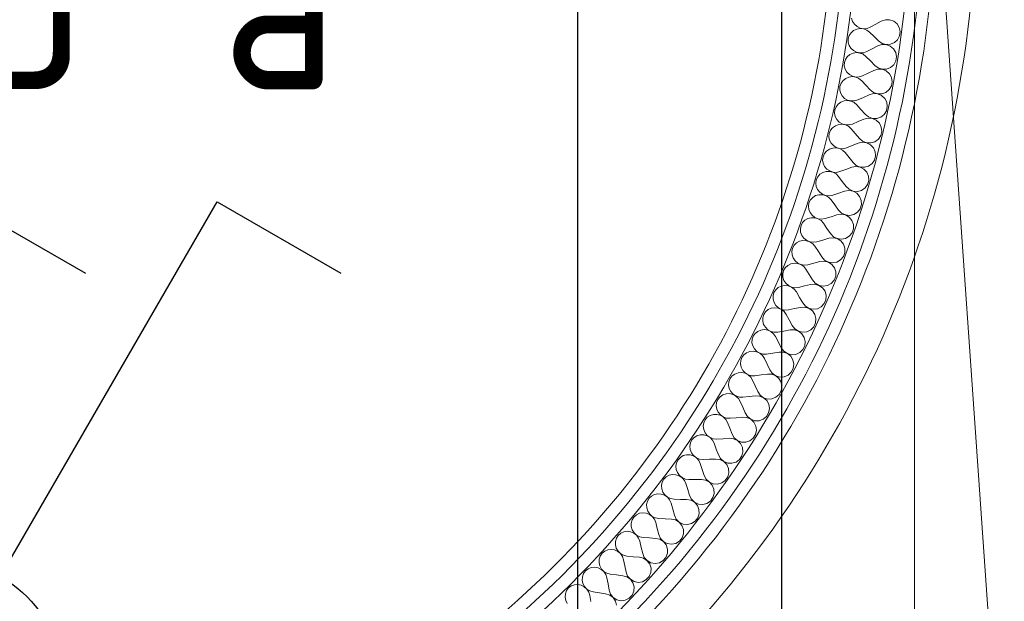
# Model space of a CAD drawing. Header units: millimetres. Extents: x -39149 to 267781, y -2340 to 58540.
# Tile 224 of 244: x 42336 to 43299, y 38312 to 38882. Entities that reach past the tile are written whole.
import ezdxf
from ezdxf.enums import TextEntityAlignment as Align

# ---------------------------------------------------------------- set-up
doc = ezdxf.new("R2010")
doc.units = ezdxf.units.MM
doc.header["$LTSCALE"] = 100
doc.header["$MEASUREMENT"] = 0
doc.linetypes.add('B0605', pattern=[141, 70, -35, 1, -35])
doc.linetypes.add('B0701', pattern=[46.823999, 31.199999, -15.624])
for name, color, linetype in [('22 C Binnenwanden', 7, 'Continuous'), ('22 C Binnenwanden Doorsnede-arcering', 7, 'Continuous'), ('22 C Binnenwanden Laagscheidingslijnen', 7, 'Continuous'), ('A Stramien', 7, 'Continuous'), ('EL6131--_KG', 3, 'Continuous'), ('EL6311--_LICHT_BINNEN', 3, 'Continuous'), ('T Maatvoering 1_ 50', 7, 'Continuous')]:
    doc.layers.add(name, color=color, linetype=linetype)
doc.styles.add('BURO-018', font='isocp.shx', dxfattribs={"height": 180})
doc.styles.add('GENERATED_STYLE_3', font='swiss.ttf', dxfattribs={"width": 0.96})

# ---------------------------------------------------------------- blocks, each defined once
blk = doc.blocks.new('*X620')
at = {"layer": '22 C Binnenwanden Doorsnede-arcering', "color": 8, "linetype": 'Continuous', "lineweight": 0}
for p, q in [((43150.85, 38879.78), (43149.86, 38882.91)), ((43152.68, 38877), (43150.85, 38879.78)), ((43155.22, 38874.79), (43152.68, 38877)), ((43158.29, 38873.31), (43155.22, 38874.79)), ((43168.22, 38874.18), (43165.05, 38872.99)), ((43173.61, 38877.12), (43168.22, 38874.18)), ((43178.98, 38880.1), (43173.61, 38877.12)), ((43178.98, 38880.1), (43182.93, 38881.51)), ((43182.93, 38881.51), (43187.12, 38881.54)), ((43187.12, 38881.54), (43191.09, 38880.18)), ((43191.09, 38880.18), (43194.37, 38877.56)), ((43194.37, 38877.56), (43196.58, 38873.99)), ((43196.58, 38873.99), (43197.45, 38869.88)), ((43146.61, 38862.79), (43147.54, 38865.91)), ((43147.54, 38865.91), (43149.33, 38868.67)), ((43149.33, 38868.67), (43151.84, 38870.85)), ((43151.84, 38870.85), (43154.88, 38872.3)), ((43154.88, 38872.3), (43158.23, 38872.9)), ((43158.23, 38872.9), (43161.64, 38872.6)), ((43161.65, 38872.69), (43158.29, 38873.31)), ((43161.64, 38872.6), (43164.83, 38871.4)), ((43165.05, 38872.99), (43161.65, 38872.69)), ((43164.83, 38871.4), (43167.57, 38869.4)), ((43171.97, 38865.12), (43167.57, 38869.4)), ((43176.35, 38860.81), (43171.97, 38865.12)), ((43196.88, 38865.71), (43194.94, 38861.98)), ((43197.45, 38869.88), (43196.88, 38865.71)), ((43146.59, 38859.53), (43146.61, 38862.79)), ((43147.5, 38856.37), (43146.59, 38859.53)), ((43149.26, 38853.55), (43147.5, 38856.37)), ((43175.63, 38856), (43170.18, 38853.15)), ((43175.63, 38856), (43179.61, 38857.3)), ((43179.77, 38858.4), (43176.35, 38860.81)), ((43179.61, 38857.3), (43183.8, 38857.23)), ((43183.81, 38857.25), (43179.77, 38858.4)), ((43183.8, 38857.23), (43187.74, 38855.77)), ((43188, 38857.5), (43183.81, 38857.25)), ((43187.74, 38855.77), (43190.95, 38853.08)), ((43191.86, 38859.13), (43188, 38857.5)), ((43194.94, 38861.98), (43191.86, 38859.13)), ((43143.85, 38842.59), (43145.71, 38845.3)), ((43145.71, 38845.3), (43148.27, 38847.42)), ((43148.27, 38847.42), (43151.35, 38848.8)), ((43151.75, 38851.27), (43149.26, 38853.55)), ((43151.35, 38848.8), (43154.71, 38849.31)), ((43154.78, 38849.72), (43151.75, 38851.27)), ((43154.71, 38849.31), (43158.1, 38848.92)), ((43158.12, 38849.02), (43154.78, 38849.72)), ((43158.1, 38848.92), (43161.27, 38847.65)), ((43161.52, 38849.23), (43158.12, 38849.02)), ((43161.27, 38847.65), (43163.96, 38845.59)), ((43164.73, 38850.34), (43161.52, 38849.23)), ((43168.25, 38841.2), (43163.96, 38845.59)), ((43170.18, 38853.15), (43164.73, 38850.34)), ((43190.95, 38853.08), (43193.07, 38849.45)), ((43193.07, 38849.45), (43193.84, 38845.32)), ((43193.84, 38845.32), (43193.16, 38841.17)), ((43142.74, 38836.24), (43142.83, 38839.49)), ((43143.57, 38833.06), (43142.74, 38836.24)), ((43142.83, 38839.49), (43143.85, 38842.59)), ((43172.52, 38836.78), (43168.25, 38841.2)), ((43175.88, 38834.29), (43172.52, 38836.78)), ((43191.13, 38837.49), (43187.98, 38834.72)), ((43193.16, 38841.17), (43191.13, 38837.49)), ((43145.26, 38830.19), (43143.57, 38833.06)), ((43147.69, 38827.85), (43145.26, 38830.19)), ((43147.23, 38825.39), (43150.6, 38825.82)), ((43150.68, 38826.23), (43147.69, 38827.85)), ((43150.6, 38825.82), (43153.99, 38825.35)), ((43154, 38825.44), (43150.68, 38826.23)), ((43160.64, 38826.6), (43157.41, 38825.57)), ((43166.17, 38829.27), (43160.64, 38826.6)), ((43171.68, 38831.98), (43166.17, 38829.27)), ((43171.68, 38831.98), (43175.69, 38833.19)), ((43175.69, 38833.19), (43179.88, 38833.01)), ((43179.89, 38833.03), (43175.88, 38834.29)), ((43179.88, 38833.01), (43183.78, 38831.46)), ((43184.08, 38833.17), (43179.89, 38833.03)), ((43183.78, 38831.46), (43186.93, 38828.68)), ((43187.98, 38834.72), (43184.08, 38833.17)), ((43186.93, 38828.68), (43188.95, 38825.01)), ((43138.31, 38813.04), (43138.49, 38816.3)), ((43138.49, 38816.3), (43139.58, 38819.37)), ((43139.58, 38819.37), (43141.5, 38822.03)), ((43141.5, 38822.03), (43144.12, 38824.09)), ((43144.12, 38824.09), (43147.23, 38825.39)), ((43153.99, 38825.35), (43157.12, 38824)), ((43157.41, 38825.57), (43154, 38825.44)), ((43157.12, 38824), (43159.76, 38821.86)), ((43163.94, 38817.37), (43159.76, 38821.86)), ((43168.1, 38812.85), (43163.94, 38817.37)), ((43188.84, 38816.72), (43186.72, 38813.09)), ((43189.62, 38820.86), (43188.84, 38816.72)), ((43188.95, 38825.01), (43189.62, 38820.86)), ((43139.06, 38809.85), (43138.31, 38813.04)), ((43140.68, 38806.94), (43139.06, 38809.85)), ((43143.05, 38804.54), (43140.68, 38806.94)), ((43167.14, 38808.08), (43161.56, 38805.5)), ((43167.14, 38808.08), (43171.18, 38809.18)), ((43171.39, 38810.27), (43168.1, 38812.85)), ((43171.18, 38809.18), (43175.36, 38808.9)), ((43175.37, 38808.92), (43171.39, 38810.27)), ((43175.36, 38808.9), (43179.22, 38807.25)), ((43179.56, 38808.96), (43175.37, 38808.92)), ((43179.22, 38807.25), (43182.3, 38804.4)), ((43183.5, 38810.4), (43179.56, 38808.96)), ((43186.72, 38813.09), (43183.5, 38810.4)), ((43134.73, 38796.26), (43136.72, 38798.88)), ((43136.72, 38798.88), (43139.38, 38800.87)), ((43139.38, 38800.87), (43142.53, 38802.09)), ((43142.53, 38802.09), (43145.91, 38802.44)), ((43146, 38802.84), (43143.05, 38804.54)), ((43145.91, 38802.44), (43149.28, 38801.88)), ((43149.3, 38801.98), (43146, 38802.84)), ((43149.28, 38801.88), (43152.38, 38800.45)), ((43152.71, 38802.02), (43149.3, 38801.98)), ((43152.38, 38800.45), (43154.96, 38798.26)), ((43155.97, 38802.97), (43152.71, 38802.02)), ((43159.03, 38793.66), (43154.96, 38798.26)), ((43161.56, 38805.5), (43155.97, 38802.97)), ((43182.3, 38804.4), (43184.23, 38800.67)), ((43184.23, 38800.67), (43184.79, 38796.51)), ((43133.3, 38789.97), (43133.56, 38793.22)), ((43133.97, 38786.75), (43133.3, 38789.97)), ((43133.56, 38793.22), (43134.73, 38796.26)), ((43163.08, 38789.03), (43159.03, 38793.66)), ((43166.31, 38786.38), (43163.08, 38789.03)), ((43181.7, 38788.82), (43178.42, 38786.21)), ((43183.91, 38792.39), (43181.7, 38788.82)), ((43184.79, 38796.51), (43183.91, 38792.39)), ((43131.36, 38775.85), (43134.08, 38777.77)), ((43135.52, 38783.81), (43133.97, 38786.75)), ((43134.08, 38777.77), (43137.25, 38778.91)), ((43137.83, 38781.35), (43135.52, 38783.81)), ((43137.25, 38778.91), (43140.64, 38779.18)), ((43140.74, 38779.58), (43137.83, 38781.35)), ((43140.64, 38779.18), (43144, 38778.54)), ((43144.02, 38778.63), (43140.74, 38779.58)), ((43144, 38778.54), (43147.06, 38777.04)), ((43147.43, 38778.59), (43144.02, 38778.63)), ((43150.71, 38779.46), (43147.43, 38778.59)), ((43156.36, 38781.85), (43150.71, 38779.46)), ((43162, 38784.29), (43156.36, 38781.85)), ((43162, 38784.29), (43166.07, 38785.29)), ((43166.07, 38785.29), (43170.24, 38784.91)), ((43170.25, 38784.93), (43166.31, 38786.38)), ((43170.24, 38784.91), (43174.06, 38783.16)), ((43174.44, 38784.86), (43170.25, 38784.93)), ((43174.06, 38783.16), (43177.06, 38780.24)), ((43178.42, 38786.21), (43174.44, 38784.86)), ((43177.06, 38780.24), (43178.9, 38776.46)), ((43127.73, 38767.03), (43128.07, 38770.27)), ((43128.07, 38770.27), (43129.31, 38773.28)), ((43129.31, 38773.28), (43131.36, 38775.85)), ((43147.06, 38777.04), (43149.59, 38774.77)), ((43153.54, 38770.08), (43149.59, 38774.77)), ((43157.47, 38765.35), (43153.54, 38770.08)), ((43178.38, 38768.19), (43176.08, 38764.67)), ((43179.36, 38772.28), (43178.38, 38768.19)), ((43178.9, 38776.46), (43179.36, 38772.28)), ((43128.32, 38763.8), (43127.73, 38767.03)), ((43129.79, 38760.81), (43128.32, 38763.8)), ((43132.04, 38758.3), (43129.79, 38760.81)), ((43134.9, 38756.46), (43132.04, 38758.3)), ((43150.58, 38758.34), (43144.87, 38756.09)), ((43156.28, 38760.63), (43150.58, 38758.34)), ((43156.28, 38760.63), (43160.36, 38761.54)), ((43160.64, 38762.62), (43157.47, 38765.35)), ((43160.36, 38761.54), (43164.53, 38761.05)), ((43164.54, 38761.07), (43160.64, 38762.62)), ((43164.53, 38761.05), (43168.3, 38759.21)), ((43168.73, 38760.9), (43164.54, 38761.07)), ((43168.3, 38759.21), (43171.23, 38756.21)), ((43172.73, 38762.15), (43168.73, 38760.9)), ((43176.08, 38764.67), (43172.73, 38762.15)), ((43122, 38747.46), (43123.32, 38750.45)), ((43123.32, 38750.45), (43125.44, 38752.96)), ((43125.44, 38752.96), (43128.2, 38754.82)), ((43128.2, 38754.82), (43131.4, 38755.88)), ((43131.4, 38755.88), (43134.8, 38756.06)), ((43134.8, 38756.06), (43138.13, 38755.33)), ((43138.16, 38755.43), (43134.9, 38756.46)), ((43138.13, 38755.33), (43141.16, 38753.76)), ((43141.57, 38755.3), (43138.16, 38755.43)), ((43141.16, 38753.76), (43143.63, 38751.43)), ((43144.87, 38756.09), (43141.57, 38755.3)), ((43147.46, 38746.64), (43143.63, 38751.43)), ((43171.23, 38756.21), (43172.98, 38752.39)), ((43172.98, 38752.39), (43173.33, 38748.2)), ((43121.59, 38744.23), (43122, 38747.46)), ((43122.1, 38740.99), (43121.59, 38744.23)), ((43123.49, 38737.97), (43122.1, 38740.99)), ((43151.28, 38741.82), (43147.46, 38746.64)), ((43154.37, 38739), (43151.28, 38741.82)), ((43158.23, 38737.36), (43154.37, 38739)), ((43169.87, 38740.68), (43166.45, 38738.23)), ((43172.25, 38744.14), (43169.87, 38740.68)), ((43173.33, 38748.2), (43172.25, 38744.14)), ((43116.77, 38727.76), (43118.95, 38730.22)), ((43118.95, 38730.22), (43121.75, 38732.01)), ((43121.75, 38732.01), (43124.98, 38732.99)), ((43125.68, 38735.4), (43123.49, 38737.97)), ((43124.98, 38732.99), (43128.38, 38733.09)), ((43128.5, 38733.49), (43125.68, 38735.4)), ((43128.38, 38733.09), (43131.7, 38732.28)), ((43131.72, 38732.38), (43128.5, 38733.49)), ((43131.7, 38732.28), (43134.68, 38730.63)), ((43135.13, 38732.16), (43131.72, 38732.38)), ((43134.68, 38730.63), (43137.09, 38728.24)), ((43138.45, 38732.87), (43135.13, 38732.16)), ((43144.21, 38734.98), (43138.45, 38732.87)), ((43149.97, 38737.13), (43144.21, 38734.98)), ((43149.97, 38737.13), (43154.07, 38737.93)), ((43154.07, 38737.93), (43158.23, 38737.34)), ((43162.42, 38737.09), (43158.23, 38737.36)), ((43158.23, 38737.34), (43161.95, 38735.41)), ((43161.95, 38735.41), (43164.81, 38732.34)), ((43166.45, 38738.23), (43162.42, 38737.09)), ((43164.81, 38732.34), (43166.46, 38728.48)), ((43114.88, 38721.59), (43115.38, 38724.82)), ((43115.31, 38718.34), (43114.88, 38721.59)), ((43115.38, 38724.82), (43116.77, 38727.76)), ((43140.81, 38723.36), (43137.09, 38728.24)), ((43144.5, 38718.44), (43140.81, 38723.36)), ((43165.53, 38720.24), (43163.05, 38716.84)), ((43166.71, 38724.28), (43165.53, 38720.24)), ((43166.46, 38728.48), (43166.71, 38724.28)), ((43114.74, 38709.37), (43117.99, 38710.28)), ((43116.63, 38715.28), (43115.31, 38718.34)), ((43118.75, 38712.67), (43116.63, 38715.28)), ((43117.99, 38710.28), (43121.39, 38710.29)), ((43121.52, 38710.68), (43118.75, 38712.67)), ((43121.39, 38710.29), (43124.69, 38709.4)), ((43124.72, 38709.49), (43121.52, 38710.68)), ((43137.26, 38711.78), (43131.45, 38709.82)), ((43143.07, 38713.79), (43137.26, 38711.78)), ((43143.07, 38713.79), (43147.2, 38714.49)), ((43147.53, 38715.55), (43144.5, 38718.44)), ((43147.2, 38714.49), (43151.34, 38713.8)), ((43151.34, 38713.81), (43147.53, 38715.55)), ((43155.52, 38713.44), (43151.34, 38713.81)), ((43151.34, 38713.8), (43155.01, 38711.77)), ((43155.01, 38711.77), (43157.79, 38708.63)), ((43159.58, 38714.48), (43155.52, 38713.44)), ((43163.05, 38716.84), (43159.58, 38714.48)), ((43107.61, 38699.13), (43108.19, 38702.34)), ((43108.19, 38702.34), (43109.65, 38705.25)), ((43109.65, 38705.25), (43111.89, 38707.66)), ((43111.89, 38707.66), (43114.74, 38709.37)), ((43124.69, 38709.4), (43127.63, 38707.67)), ((43128.12, 38709.19), (43124.72, 38709.49)), ((43127.63, 38707.67), (43129.99, 38705.23)), ((43131.45, 38709.82), (43128.12, 38709.19)), ((43133.58, 38700.25), (43129.99, 38705.23)), ((43157.79, 38708.63), (43159.35, 38704.73)), ((43159.49, 38700.53), (43158.21, 38696.52)), ((43159.35, 38704.73), (43159.49, 38700.53)), ((43107.96, 38695.86), (43107.61, 38699.13)), ((43109.21, 38692.78), (43107.96, 38695.86)), ((43111.26, 38690.11), (43109.21, 38692.78)), ((43137.14, 38695.25), (43133.58, 38700.25)), ((43135.6, 38690.63), (43139.75, 38691.23)), ((43140.1, 38692.28), (43137.14, 38695.25)), ((43139.75, 38691.23), (43143.87, 38690.43)), ((43143.87, 38690.45), (43140.1, 38692.28)), ((43152.13, 38690.91), (43148.04, 38689.97)), ((43155.65, 38693.18), (43152.13, 38690.91)), ((43158.21, 38696.52), (43155.65, 38693.18)), ((43100.45, 38680.05), (43101.98, 38682.92)), ((43101.98, 38682.92), (43104.28, 38685.27)), ((43104.28, 38685.27), (43107.17, 38686.92)), ((43107.17, 38686.92), (43110.44, 38687.74)), ((43110.44, 38687.74), (43113.84, 38687.66)), ((43113.98, 38688.06), (43111.26, 38690.11)), ((43113.84, 38687.66), (43117.12, 38686.7)), ((43117.15, 38686.79), (43113.98, 38688.06)), ((43117.12, 38686.7), (43120.01, 38684.9)), ((43120.54, 38686.4), (43117.15, 38686.79)), ((43120.01, 38684.9), (43122.31, 38682.39)), ((43123.89, 38686.94), (43120.54, 38686.4)), ((43125.77, 38677.33), (43122.31, 38682.39)), ((43129.75, 38688.77), (43123.89, 38686.94)), ((43135.6, 38690.63), (43129.75, 38688.77)), ((43148.04, 38689.97), (43143.87, 38690.45)), ((43143.87, 38690.43), (43147.49, 38688.31)), ((43147.49, 38688.31), (43150.19, 38685.1)), ((43150.19, 38685.1), (43151.65, 38681.17)), ((43151.65, 38681.17), (43151.69, 38676.96)), ((43099.79, 38676.85), (43100.45, 38680.05)), ((43100.05, 38673.58), (43099.79, 38676.85)), ((43101.22, 38670.47), (43100.05, 38673.58)), ((43129.22, 38672.24), (43125.77, 38677.33)), ((43132.09, 38669.2), (43129.22, 38672.24)), ((43150.31, 38672.99), (43147.67, 38669.72)), ((43151.69, 38676.96), (43150.31, 38672.99)), ((43093.76, 38660.79), (43096.11, 38663.08)), ((43096.11, 38663.08), (43099.04, 38664.66)), ((43099.04, 38664.66), (43102.33, 38665.4)), ((43103.21, 38667.74), (43101.22, 38670.47)), ((43102.33, 38665.4), (43105.73, 38665.24)), ((43105.88, 38665.63), (43103.21, 38667.74)), ((43105.73, 38665.24), (43108.98, 38664.19)), ((43109.02, 38664.28), (43105.88, 38665.63)), ((43108.98, 38664.19), (43111.83, 38662.32)), ((43112.39, 38663.81), (43109.02, 38664.28)), ((43111.83, 38662.32), (43114.06, 38659.76)), ((43115.76, 38664.27), (43112.39, 38663.81)), ((43121.66, 38665.94), (43115.76, 38664.27)), ((43127.56, 38667.66), (43121.66, 38665.94)), ((43127.56, 38667.66), (43131.72, 38668.16)), ((43131.72, 38668.16), (43135.82, 38667.26)), ((43135.82, 38667.27), (43132.09, 38669.2)), ((43139.98, 38666.69), (43135.82, 38667.27)), ((43135.82, 38667.26), (43139.38, 38665.05)), ((43139.38, 38665.05), (43142, 38661.77)), ((43144.08, 38667.53), (43139.98, 38666.69)), ((43147.67, 38669.72), (43144.08, 38667.53)), ((43091.41, 38654.78), (43092.15, 38657.95)), ((43091.6, 38651.5), (43091.41, 38654.78)), ((43092.15, 38657.95), (43093.76, 38660.79)), ((43117.4, 38654.61), (43114.06, 38659.76)), ((43120.72, 38649.43), (43117.4, 38654.61)), ((43143.3, 38653.6), (43141.82, 38649.66)), ((43142, 38661.77), (43143.36, 38657.8)), ((43143.36, 38657.8), (43143.3, 38653.6)), ((43087.4, 38641.1), (43090.37, 38642.6)), ((43090.37, 38642.6), (43093.67, 38643.26)), ((43092.69, 38648.36), (43091.6, 38651.5)), ((43094.61, 38645.59), (43092.69, 38648.36)), ((43093.67, 38643.26), (43097.07, 38643.02)), ((43097.22, 38643.4), (43094.61, 38645.59)), ((43097.07, 38643.02), (43100.29, 38641.89)), ((43100.33, 38641.98), (43097.22, 38643.4)), ((43113.01, 38643.33), (43107.07, 38641.8)), ((43118.95, 38644.9), (43113.01, 38643.33)), ((43118.95, 38644.9), (43123.12, 38645.29)), ((43123.52, 38646.33), (43120.72, 38649.43)), ((43123.12, 38645.29), (43127.19, 38644.29)), ((43127.2, 38644.31), (43123.52, 38646.33)), ((43127.19, 38644.29), (43130.7, 38641.99)), ((43131.34, 38643.62), (43127.2, 38644.31)), ((43135.47, 38644.36), (43131.34, 38643.62)), ((43139.1, 38646.45), (43135.47, 38644.36)), ((43141.82, 38649.66), (43139.1, 38646.45)), ((43082.49, 38632.92), (43083.31, 38636.08)), ((43083.31, 38636.08), (43084.99, 38638.87)), ((43084.99, 38638.87), (43087.4, 38641.1)), ((43100.29, 38641.89), (43103.09, 38639.95)), ((43103.69, 38641.43), (43100.33, 38641.98)), ((43103.09, 38639.95), (43105.26, 38637.33)), ((43107.07, 38641.8), (43103.69, 38641.43)), ((43108.47, 38632.1), (43105.26, 38637.33)), ((43130.7, 38641.99), (43133.24, 38638.66)), ((43133.24, 38638.66), (43134.5, 38634.65)), ((43134.5, 38634.65), (43134.34, 38630.45)), ((43082.6, 38629.64), (43082.49, 38632.92)), ((43083.61, 38626.47), (43082.6, 38629.64)), ((43085.46, 38623.65), (43083.61, 38626.47)), ((43088.02, 38621.4), (43085.46, 38623.65)), ((43111.66, 38626.85), (43108.47, 38632.1)), ((43114.38, 38623.67), (43111.66, 38626.85)), ((43118.01, 38621.56), (43114.38, 38623.67)), ((43129.96, 38623.41), (43126.27, 38621.41)), ((43132.76, 38626.55), (43129.96, 38623.41)), ((43134.34, 38630.45), (43132.76, 38626.55)), ((43073.03, 38611.29), (43073.93, 38614.42)), ((43073.93, 38614.42), (43075.67, 38617.18)), ((43075.67, 38617.18), (43078.14, 38619.35)), ((43078.14, 38619.35), (43081.15, 38620.77)), ((43081.15, 38620.77), (43084.47, 38621.35)), ((43084.47, 38621.35), (43087.85, 38621.02)), ((43087.85, 38621.02), (43091.05, 38619.81)), ((43091.09, 38619.9), (43088.02, 38621.4)), ((43091.05, 38619.81), (43093.8, 38617.8)), ((43094.44, 38619.27), (43091.09, 38619.9)), ((43093.8, 38617.8), (43095.9, 38615.13)), ((43097.82, 38619.56), (43094.44, 38619.27)), ((43098.98, 38609.83), (43095.9, 38615.13)), ((43103.8, 38620.94), (43097.82, 38619.56)), ((43109.78, 38622.36), (43103.8, 38620.94)), ((43109.78, 38622.36), (43113.95, 38622.65)), ((43113.95, 38622.65), (43118, 38621.54)), ((43118, 38621.54), (43121.46, 38619.16)), ((43122.13, 38620.77), (43118.01, 38621.56)), ((43121.46, 38619.16), (43123.91, 38615.76)), ((43126.27, 38621.41), (43122.13, 38620.77)), ((43123.91, 38615.76), (43125.07, 38611.73)), ((43073.06, 38608), (43073.03, 38611.29)), ((43073.99, 38604.81), (43073.06, 38608)), ((43075.77, 38601.95), (43073.99, 38604.81)), ((43102.04, 38604.49), (43098.98, 38609.83)), ((43104.68, 38601.25), (43102.04, 38604.49)), ((43124.8, 38607.53), (43123.13, 38603.67)), ((43125.07, 38611.73), (43124.8, 38607.53)), ((43064.01, 38593.01), (43065.82, 38595.72)), ((43065.82, 38595.72), (43068.34, 38597.83)), ((43068.34, 38597.83), (43071.38, 38599.18)), ((43071.38, 38599.18), (43074.72, 38599.67)), ((43074.72, 38599.67), (43078.1, 38599.26)), ((43078.27, 38599.64), (43075.77, 38601.95)), ((43078.1, 38599.26), (43081.26, 38597.97)), ((43081.3, 38598.06), (43078.27, 38599.64)), ((43081.26, 38597.97), (43083.96, 38595.89)), ((43084.64, 38597.34), (43081.3, 38598.06)), ((43083.96, 38595.89), (43086, 38593.18)), ((43088.02, 38597.55), (43084.64, 38597.34)), ((43094.03, 38598.78), (43088.02, 38597.55)), ((43100.05, 38600.05), (43094.03, 38598.78)), ((43100.05, 38600.05), (43104.23, 38600.24)), ((43104.23, 38600.24), (43108.25, 38599.03)), ((43108.26, 38599.05), (43104.68, 38601.25)), ((43108.25, 38599.03), (43111.64, 38596.57)), ((43112.36, 38598.16), (43108.26, 38599.05)), ((43111.64, 38596.57), (43114.01, 38593.11)), ((43116.51, 38598.69), (43112.36, 38598.16)), ((43120.25, 38600.61), (43116.51, 38598.69)), ((43123.13, 38603.67), (43120.25, 38600.61)), ((43062.98, 38586.61), (43063.04, 38589.9)), ((43063.84, 38583.4), (43062.98, 38586.61)), ((43063.04, 38589.9), (43064.01, 38593.01)), ((43088.95, 38587.79), (43086, 38593.18)), ((43091.87, 38582.38), (43088.95, 38587.79)), ((43114.7, 38584.86), (43112.93, 38581.04)), ((43114.01, 38593.11), (43115.07, 38589.05)), ((43115.07, 38589.05), (43114.7, 38584.86)), ((43055.45, 38574.51), (43058.02, 38576.56)), ((43058.02, 38576.56), (43061.09, 38577.83)), ((43061.09, 38577.83), (43064.44, 38578.24)), ((43065.55, 38580.49), (43063.84, 38583.4)), ((43064.44, 38578.24), (43067.8, 38577.75)), ((43067.99, 38578.12), (43065.55, 38580.49)), ((43067.8, 38577.75), (43070.93, 38576.38)), ((43070.98, 38576.47), (43067.99, 38578.12)), ((43070.93, 38576.38), (43073.58, 38574.23)), ((43074.29, 38575.67), (43070.98, 38576.47)), ((43077.68, 38575.79), (43074.29, 38575.67)), ((43083.72, 38576.87), (43077.68, 38575.79)), ((43089.77, 38577.99), (43083.72, 38576.87)), ((43089.77, 38577.99), (43093.95, 38578.07)), ((43094.43, 38579.08), (43091.87, 38582.38)), ((43093.95, 38578.07), (43097.94, 38576.77)), ((43097.95, 38576.79), (43094.43, 38579.08)), ((43097.94, 38576.77), (43101.27, 38574.22)), ((43102.02, 38575.8), (43097.95, 38576.79)), ((43106.19, 38576.23), (43102.02, 38575.8)), ((43109.98, 38578.05), (43106.19, 38576.23)), ((43112.93, 38581.04), (43109.98, 38578.05)), ((43052.38, 38565.48), (43052.52, 38568.76)), ((43052.52, 38568.76), (43053.57, 38571.85)), ((43053.57, 38571.85), (43055.45, 38574.51)), ((43073.58, 38574.23), (43075.55, 38571.47)), ((43078.36, 38566.02), (43075.55, 38571.47)), ((43081.15, 38560.54), (43078.36, 38566.02)), ((43101.27, 38574.22), (43103.55, 38570.7)), ((43103.55, 38570.7), (43104.51, 38566.62)), ((43104.51, 38566.62), (43104.03, 38562.44)), ((43047.17, 38555.55), (43050.27, 38556.75)), ((43050.27, 38556.75), (43053.62, 38557.07)), ((43053.15, 38562.24), (43052.38, 38565.48)), ((43054.79, 38559.3), (43053.15, 38562.24)), ((43053.62, 38557.07), (43056.98, 38556.5)), ((43057.17, 38556.86), (43054.79, 38559.3)), ((43056.98, 38556.5), (43060.07, 38555.05)), ((43060.12, 38555.14), (43057.17, 38556.86)), ((43078.94, 38556.2), (43072.87, 38555.23)), ((43078.94, 38556.2), (43083.12, 38556.17)), ((43083.63, 38557.17), (43081.15, 38560.54)), ((43083.12, 38556.17), (43087.08, 38554.77)), ((43087.09, 38554.79), (43083.63, 38557.17)), ((43102.17, 38558.67), (43099.15, 38555.75)), ((43104.03, 38562.44), (43102.17, 38558.67)), ((43041.25, 38544.62), (43041.48, 38547.89)), ((43041.48, 38547.89), (43042.6, 38550.95)), ((43042.6, 38550.95), (43044.54, 38553.57)), ((43044.54, 38553.57), (43047.17, 38555.55)), ((43060.07, 38555.05), (43062.67, 38552.84)), ((43063.41, 38554.26), (43060.12, 38555.14)), ((43062.67, 38552.84), (43064.57, 38550.03)), ((43066.81, 38554.29), (43063.41, 38554.26)), ((43067.24, 38544.51), (43064.57, 38550.03)), ((43072.87, 38555.23), (43066.81, 38554.29)), ((43087.08, 38554.77), (43090.35, 38552.14)), ((43091.14, 38553.7), (43087.09, 38554.79)), ((43090.35, 38552.14), (43092.54, 38548.57)), ((43095.32, 38554.02), (43091.14, 38553.7)), ((43092.54, 38548.57), (43093.4, 38544.46)), ((43099.15, 38555.75), (43095.32, 38554.02)), ((43041.95, 38541.36), (43041.25, 38544.62)), ((43043.51, 38538.37), (43041.95, 38541.36)), ((43045.83, 38535.88), (43043.51, 38538.37)), ((43069.89, 38538.96), (43067.24, 38544.51)), ((43072.29, 38535.53), (43069.89, 38538.96)), ((43092.82, 38540.3), (43090.86, 38536.57)), ((43093.4, 38544.46), (43092.82, 38540.3)), ((43029.61, 38524.03), (43029.92, 38527.31)), ((43029.92, 38527.31), (43031.12, 38530.34)), ((43031.12, 38530.34), (43033.13, 38532.9)), ((43033.13, 38532.9), (43035.8, 38534.82)), ((43035.8, 38534.82), (43038.93, 38535.94)), ((43038.93, 38535.94), (43042.29, 38536.18)), ((43042.29, 38536.18), (43045.63, 38535.52)), ((43045.63, 38535.52), (43048.69, 38534)), ((43048.73, 38534.09), (43045.83, 38535.88)), ((43048.69, 38534), (43051.23, 38531.73)), ((43052.01, 38533.12), (43048.73, 38534.09)), ((43051.23, 38531.73), (43053.05, 38528.87)), ((43055.4, 38533.08), (43052.01, 38533.12)), ((43055.59, 38523.28), (43053.05, 38528.87)), ((43061.48, 38533.86), (43055.4, 38533.08)), ((43067.58, 38534.68), (43061.48, 38533.86)), ((43067.58, 38534.68), (43071.76, 38534.55)), ((43071.76, 38534.55), (43075.68, 38533.05)), ((43075.69, 38533.07), (43072.29, 38535.53)), ((43075.68, 38533.05), (43078.88, 38530.34)), ((43079.71, 38531.87), (43075.69, 38533.07)), ((43078.88, 38530.34), (43080.98, 38526.71)), ((43083.9, 38532.1), (43079.71, 38531.87)), ((43087.77, 38533.73), (43083.9, 38532.1)), ((43090.86, 38536.57), (43087.77, 38533.73)), ((43030.23, 38520.76), (43029.61, 38524.03)), ((43031.72, 38517.74), (43030.23, 38520.76)), ((43033.97, 38515.19), (43031.72, 38517.74)), ((43058.1, 38517.67), (43055.59, 38523.28)), ((43060.41, 38514.18), (43058.1, 38517.67)), ((43081.05, 38518.44), (43079.01, 38514.76)), ((43080.98, 38526.71), (43081.74, 38522.58)), ((43081.74, 38522.58), (43081.05, 38518.44)), ((43017.85, 38507.01), (43019.13, 38510.01)), ((43019.13, 38510.01), (43021.2, 38512.53)), ((43021.2, 38512.53), (43023.91, 38514.38)), ((43023.91, 38514.38), (43027.07, 38515.42)), ((43027.07, 38515.42), (43030.44, 38515.58)), ((43030.44, 38515.58), (43033.76, 38514.84)), ((43033.76, 38514.84), (43036.78, 38513.24)), ((43036.83, 38513.32), (43033.97, 38515.19)), ((43036.78, 38513.24), (43039.27, 38510.9)), ((43040.08, 38512.28), (43036.83, 38513.32)), ((43039.27, 38510.9), (43041.02, 38508)), ((43043.47, 38512.15), (43040.08, 38512.28)), ((43043.42, 38502.35), (43041.02, 38508)), ((43049.57, 38512.78), (43043.47, 38512.15)), ((43055.68, 38513.45), (43049.57, 38512.78)), ((43055.68, 38513.45), (43059.86, 38513.22)), ((43059.86, 38513.22), (43063.74, 38511.62)), ((43063.75, 38511.64), (43060.41, 38514.18)), ((43063.74, 38511.62), (43066.87, 38508.83)), ((43067.74, 38510.34), (43063.75, 38511.64)), ((43066.87, 38508.83), (43068.89, 38505.15)), ((43071.93, 38510.46), (43067.74, 38510.34)), ((43075.84, 38511.99), (43071.93, 38510.46)), ((43079.01, 38514.76), (43075.84, 38511.99)), ((43017.47, 38503.75), (43017.85, 38507.01)), ((43018, 38500.46), (43017.47, 38503.75)), ((43019.41, 38497.4), (43018, 38500.46)), ((43045.79, 38496.68), (43043.42, 38502.35)), ((43069.54, 38501.01), (43068.75, 38496.88)), ((43068.89, 38505.15), (43069.54, 38501.01)), ((43005.28, 38487.02), (43006.63, 38489.99)), ((43006.63, 38489.99), (43008.77, 38492.45)), ((43008.77, 38492.45), (43011.53, 38494.24)), ((43011.53, 38494.24), (43014.71, 38495.2)), ((43014.71, 38495.2), (43018.08, 38495.28)), ((43018.08, 38495.28), (43021.38, 38494.45)), ((43021.6, 38494.8), (43019.41, 38497.4)), ((43021.38, 38494.45), (43024.36, 38492.78)), ((43024.41, 38492.86), (43021.6, 38494.8)), ((43024.36, 38492.78), (43026.79, 38490.38)), ((43027.63, 38491.74), (43024.41, 38492.86)), ((43026.79, 38490.38), (43028.47, 38487.43)), ((43031.02, 38491.52), (43027.63, 38491.74)), ((43037.14, 38492), (43031.02, 38491.52)), ((43043.26, 38492.52), (43037.14, 38492)), ((43043.26, 38492.52), (43047.43, 38492.18)), ((43048.01, 38493.13), (43045.79, 38496.68)), ((43047.43, 38492.18), (43051.28, 38490.49)), ((43051.28, 38490.51), (43048.01, 38493.13)), ((43055.24, 38489.11), (43051.28, 38490.51)), ((43051.28, 38490.49), (43054.34, 38487.62)), ((43059.44, 38489.13), (43055.24, 38489.11)), ((43063.38, 38490.56), (43059.44, 38489.13)), ((43066.61, 38493.25), (43063.38, 38490.56)), ((43068.75, 38496.88), (43066.61, 38493.25)), ((43004.82, 38483.77), (43005.28, 38487.02)), ((43005.27, 38480.47), (43004.82, 38483.77)), ((43006.61, 38477.38), (43005.27, 38480.47)), ((43030.73, 38481.73), (43028.47, 38487.43)), ((43032.96, 38476), (43030.73, 38481.73)), ((43054.34, 38487.62), (43056.26, 38483.9)), ((43056.81, 38479.74), (43055.92, 38475.63)), ((43056.26, 38483.9), (43056.81, 38479.74)), ((42992.23, 38467.35), (42993.65, 38470.29)), ((42993.65, 38470.29), (42995.84, 38472.7)), ((42995.84, 38472.7), (42998.65, 38474.41)), ((42998.65, 38474.41), (43001.85, 38475.29)), ((43001.85, 38475.29), (43005.23, 38475.29)), ((43005.23, 38475.29), (43008.51, 38474.38)), ((43008.73, 38474.72), (43006.61, 38477.38)), ((43008.51, 38474.38), (43011.44, 38472.63)), ((43011.5, 38472.71), (43008.73, 38474.72)), ((43011.44, 38472.63), (43013.81, 38470.18)), ((43014.69, 38471.51), (43011.5, 38472.71)), ((43013.81, 38470.18), (43015.41, 38467.19)), ((43018.07, 38471.21), (43014.69, 38471.51)), ((43024.19, 38471.54), (43018.07, 38471.21)), ((43030.33, 38471.9), (43024.19, 38471.54)), ((43030.33, 38471.9), (43034.49, 38471.46)), ((43035.09, 38472.4), (43032.96, 38476)), ((43034.49, 38471.46), (43038.29, 38469.68)), ((43038.3, 38469.69), (43035.09, 38472.4)), ((43038.29, 38469.68), (43041.28, 38466.74)), ((43042.22, 38468.2), (43038.3, 38469.69)), ((43050.39, 38469.45), (43046.41, 38468.12)), ((43053.69, 38472.06), (43050.39, 38469.45)), ((43055.92, 38475.63), (43053.69, 38472.06)), ((42991.68, 38464.11), (42992.23, 38467.35)), ((42992.05, 38460.81), (42991.68, 38464.11)), ((42993.31, 38457.68), (42992.05, 38460.81)), ((43017.53, 38461.43), (43015.41, 38467.19)), ((43019.62, 38455.65), (43017.53, 38461.43)), ((43041.28, 38466.74), (43043.11, 38462.96)), ((43046.41, 38468.12), (43042.22, 38468.2)), ((43043.11, 38462.96), (43043.55, 38458.79)), ((42978.68, 38448.01), (42980.18, 38450.91)), ((42980.18, 38450.91), (42982.43, 38453.27)), ((42982.43, 38453.27), (42985.28, 38454.91)), ((42985.28, 38454.91), (42988.51, 38455.71)), ((42988.51, 38455.71), (42991.88, 38455.62)), ((42991.88, 38455.62), (42995.13, 38454.63)), ((42995.37, 38454.97), (42993.31, 38457.68)), ((42995.13, 38454.63), (42998.02, 38452.82)), ((42998.08, 38452.89), (42995.37, 38454.97)), ((42998.02, 38452.82), (43000.33, 38450.3)), ((43001.24, 38451.61), (42998.08, 38452.89)), ((43000.33, 38450.3), (43001.86, 38447.27)), ((43004.61, 38451.23), (43001.24, 38451.61)), ((43010.74, 38451.4), (43004.61, 38451.23)), ((43016.89, 38451.62), (43010.74, 38451.4)), ((43016.89, 38451.62), (43021.04, 38451.07)), ((43021.66, 38451.99), (43019.62, 38455.65)), ((43021.04, 38451.07), (43024.79, 38449.19)), ((43024.8, 38449.21), (43021.66, 38451.99)), ((43040.24, 38451.19), (43036.88, 38448.67)), ((43042.56, 38454.7), (43040.24, 38451.19)), ((43043.55, 38458.79), (43042.56, 38454.7)), ((42978.06, 38444.79), (42978.68, 38448.01)), ((42978.34, 38441.47), (42978.06, 38444.79)), ((42979.52, 38438.32), (42978.34, 38441.47)), ((43003.83, 38441.46), (43001.86, 38447.27)), ((43005.77, 38435.63), (43003.83, 38441.46)), ((43024.79, 38449.19), (43027.71, 38446.18)), ((43028.68, 38447.62), (43024.8, 38449.21)), ((43027.71, 38446.18), (43029.44, 38442.36)), ((43032.87, 38447.43), (43028.68, 38447.62)), ((43029.44, 38442.36), (43029.78, 38438.18)), ((43036.88, 38448.67), (43032.87, 38447.43)), ((42964.66, 38429.02), (42966.23, 38431.88)), ((42966.23, 38431.88), (42968.54, 38434.17)), ((42968.54, 38434.17), (42971.43, 38435.74)), ((42971.43, 38435.74), (42974.67, 38436.47)), ((42974.67, 38436.47), (42978.04, 38436.29)), ((42978.04, 38436.29), (42981.27, 38435.22)), ((42981.52, 38435.56), (42979.52, 38438.32)), ((42981.27, 38435.22), (42984.12, 38433.34)), ((42984.18, 38433.41), (42981.52, 38435.56)), ((42984.12, 38433.34), (42986.36, 38430.76)), ((42987.3, 38432.05), (42984.18, 38433.41)), ((42986.36, 38430.76), (42987.82, 38427.7)), ((42990.66, 38431.59), (42987.3, 38432.05)), ((42996.8, 38431.61), (42990.66, 38431.59)), ((43002.95, 38431.67), (42996.8, 38431.61)), ((43002.95, 38431.67), (43007.08, 38431.02)), ((43007.73, 38431.93), (43005.77, 38435.63)), ((43007.08, 38431.02), (43010.78, 38429.05)), ((43010.79, 38429.07), (43007.73, 38431.93)), ((43028.69, 38434.12), (43026.29, 38430.66)), ((43029.78, 38438.18), (43028.69, 38434.12)), ((42963.96, 38425.81), (42964.66, 38429.02)), ((42964.16, 38422.49), (42963.96, 38425.81)), ((42965.26, 38419.3), (42964.16, 38422.49)), ((42989.64, 38421.84), (42987.82, 38427.7)), ((42991.44, 38415.96), (42989.64, 38421.84)), ((43010.78, 38429.05), (43013.63, 38425.96)), ((43014.64, 38427.38), (43010.79, 38429.07)), ((43013.63, 38425.96), (43015.26, 38422.1)), ((43018.82, 38427.09), (43014.64, 38427.38)), ((43015.26, 38422.1), (43015.5, 38417.91)), ((43022.86, 38428.22), (43018.82, 38427.09)), ((43026.29, 38430.66), (43022.86, 38428.22)), ((42950.18, 38410.37), (42951.81, 38413.19)), ((42951.81, 38413.19), (42954.18, 38415.43)), ((42954.18, 38415.43), (42957.11, 38416.93)), ((42957.11, 38416.93), (42960.37, 38417.58)), ((42960.37, 38417.58), (42963.73, 38417.32)), ((42963.73, 38417.32), (42966.93, 38416.17)), ((42967.19, 38416.5), (42965.26, 38419.3)), ((42966.93, 38416.17), (42969.73, 38414.21)), ((42969.79, 38414.28), (42967.19, 38416.5)), ((42969.73, 38414.21), (42971.91, 38411.58)), ((42972.88, 38412.85), (42969.79, 38414.28)), ((42971.91, 38411.58), (42973.29, 38408.48)), ((42976.23, 38412.3), (42972.88, 38412.85)), ((42982.37, 38412.17), (42976.23, 38412.3)), ((42988.51, 38412.07), (42982.37, 38412.17)), ((42988.51, 38412.07), (42992.63, 38411.33)), ((42993.3, 38412.22), (42991.44, 38415.96)), ((42996.3, 38409.28), (42993.3, 38412.22)), ((43014.31, 38413.88), (43011.82, 38410.49)), ((43015.5, 38417.91), (43014.31, 38413.88)), ((42949.39, 38407.18), (42950.18, 38410.37)), ((42949.51, 38403.86), (42949.39, 38407.18)), ((42950.54, 38400.65), (42949.51, 38403.86)), ((42974.97, 38402.58), (42973.29, 38408.48)), ((42976.62, 38396.66), (42974.97, 38402.58)), ((42992.63, 38411.33), (42996.28, 38409.26)), ((42996.28, 38409.26), (42999.05, 38406.11)), ((43000.1, 38407.5), (42996.3, 38409.28)), ((42999.05, 38406.11), (43000.59, 38402.21)), ((43004.27, 38407.1), (43000.1, 38407.5)), ((43000.59, 38402.21), (43000.72, 38398.01)), ((43008.34, 38408.14), (43004.27, 38407.1)), ((43011.82, 38410.49), (43008.34, 38408.14)), ((42935.23, 38392.1), (42936.94, 38394.87)), ((42936.94, 38394.87), (42939.36, 38397.05)), ((42939.36, 38397.05), (42942.32, 38398.48)), ((42942.32, 38398.48), (42945.6, 38399.04)), ((42945.6, 38399.04), (42948.95, 38398.7)), ((42948.95, 38398.7), (42952.13, 38397.47)), ((42952.39, 38397.79), (42950.54, 38400.65)), ((42952.13, 38397.47), (42954.88, 38395.44)), ((42954.94, 38395.52), (42952.39, 38397.79)), ((42954.88, 38395.44), (42956.99, 38392.76)), ((42957.99, 38394), (42954.94, 38395.52)), ((42956.99, 38392.76), (42958.29, 38389.63)), ((42961.33, 38393.37), (42957.99, 38394)), ((42967.46, 38393.09), (42961.33, 38393.37)), ((42973.6, 38392.84), (42967.46, 38393.09)), ((42973.6, 38392.84), (42977.7, 38391.99)), ((42978.39, 38392.87), (42976.62, 38396.66)), ((42981.31, 38389.86), (42978.39, 38392.87)), ((42999.43, 38394.01), (42996.86, 38390.68)), ((43000.72, 38398.01), (42999.43, 38394.01)), ((42934.37, 38388.93), (42935.23, 38392.1)), ((42934.41, 38385.6), (42934.37, 38388.93)), ((42935.35, 38382.36), (42934.41, 38385.6)), ((42959.82, 38383.69), (42958.29, 38389.63)), ((42961.33, 38377.73), (42959.82, 38383.69)), ((42977.7, 38391.99), (42981.3, 38389.84)), ((42981.3, 38389.84), (42983.98, 38386.62)), ((42985.06, 38387.98), (42981.31, 38389.86)), ((42983.98, 38386.62), (42985.43, 38382.68)), ((42989.23, 38387.48), (42985.06, 38387.98)), ((42985.43, 38382.68), (42985.46, 38378.48)), ((42993.32, 38388.41), (42989.23, 38387.48)), ((42996.86, 38390.68), (42993.32, 38388.41)), ((42918.89, 38371.05), (42919.84, 38374.2)), ((42919.84, 38374.2), (42921.61, 38376.93)), ((42921.61, 38376.93), (42924.09, 38379.05)), ((42924.09, 38379.05), (42927.08, 38380.4)), ((42927.08, 38380.4), (42930.38, 38380.88)), ((42930.38, 38380.88), (42933.72, 38380.46)), ((42933.72, 38380.46), (42936.86, 38379.15)), ((42937.13, 38379.46), (42935.35, 38382.36)), ((42936.86, 38379.15), (42939.56, 38377.05)), ((42939.62, 38377.13), (42937.13, 38379.46)), ((42939.56, 38377.05), (42941.6, 38374.32)), ((42942.64, 38375.54), (42939.62, 38377.13)), ((42941.6, 38374.32), (42942.83, 38371.16)), ((42945.96, 38374.82), (42942.64, 38375.54)), ((42952.08, 38374.39), (42945.96, 38374.82)), ((42958.21, 38373.99), (42952.08, 38374.39)), ((42958.21, 38373.99), (42962.29, 38373.04)), ((42963, 38373.89), (42961.33, 38377.73)), ((42962.29, 38373.04), (42965.83, 38370.8)), ((42965.84, 38370.81), (42963, 38373.89)), ((42984.06, 38374.52), (42981.41, 38371.25)), ((42985.46, 38378.48), (42984.06, 38374.52)), ((42918.85, 38367.72), (42918.89, 38371.05)), ((42919.71, 38364.46), (42918.85, 38367.72)), ((42921.42, 38361.52), (42919.71, 38364.46)), ((42944.21, 38365.18), (42942.83, 38371.16)), ((42945.57, 38359.18), (42944.21, 38365.18)), ((42965.83, 38370.8), (42968.44, 38367.51)), ((42969.55, 38368.85), (42965.84, 38370.81)), ((42968.44, 38367.51), (42969.78, 38363.53)), ((42973.7, 38368.24), (42969.55, 38368.85)), ((42969.78, 38363.53), (42969.71, 38359.34)), ((42977.81, 38369.07), (42973.7, 38368.24)), ((42981.41, 38371.25), (42977.81, 38369.07)), ((42902.98, 38353.56), (42904, 38356.68)), ((42904, 38356.68), (42905.85, 38359.37)), ((42905.85, 38359.37), (42908.37, 38361.43)), ((42908.37, 38361.43), (42911.4, 38362.71)), ((42911.4, 38362.71), (42914.7, 38363.1)), ((42914.7, 38363.1), (42918.04, 38362.6)), ((42918.04, 38362.6), (42921.15, 38361.21)), ((42921.15, 38361.21), (42923.79, 38359.05)), ((42923.85, 38359.12), (42921.42, 38361.52)), ((42923.79, 38359.05), (42925.76, 38356.27)), ((42926.83, 38357.46), (42923.85, 38359.12)), ((42925.76, 38356.27), (42926.91, 38353.08)), ((42930.13, 38356.66), (42926.83, 38357.46)), ((42936.24, 38356.07), (42930.13, 38356.66)), ((42942.36, 38355.52), (42936.24, 38356.07)), ((42942.36, 38355.52), (42946.41, 38354.47)), ((42947.14, 38355.31), (42945.57, 38359.18)), ((42946.41, 38354.47), (42949.9, 38352.14)), ((42949.91, 38352.16), (42947.14, 38355.31)), ((42968.22, 38355.41), (42965.48, 38352.21)), ((42969.71, 38359.34), (42968.22, 38355.41)), ((42889.65, 38342.21), (42892.23, 38344.2)), ((42892.23, 38344.2), (42895.28, 38345.4)), ((42895.28, 38345.4), (42898.6, 38345.72)), ((42898.6, 38345.72), (42901.91, 38345.13)), ((42901.91, 38345.13), (42904.99, 38343.67)), ((42902.86, 38350.23), (42902.98, 38353.56)), ((42903.64, 38346.96), (42902.86, 38350.23)), ((42905.27, 38343.97), (42903.64, 38346.96)), ((42928.15, 38347.07), (42926.91, 38353.08)), ((42929.35, 38341.04), (42928.15, 38347.07)), ((42949.9, 38352.14), (42952.42, 38348.79)), ((42953.57, 38350.1), (42949.91, 38352.16)), ((42952.42, 38348.79), (42953.67, 38344.78)), ((42953.67, 38344.78), (42953.49, 38340.59)), ((42957.7, 38349.39), (42953.57, 38350.1)), ((42961.84, 38350.12), (42957.7, 38349.39)), ((42965.48, 38352.21), (42961.84, 38350.12)), ((42886.43, 38333.15), (42886.64, 38336.47)), ((42886.64, 38336.47), (42887.74, 38339.57)), ((42887.74, 38339.57), (42889.65, 38342.21)), ((42904.99, 38343.67), (42907.58, 38341.44)), ((42907.65, 38341.51), (42905.27, 38343.97)), ((42907.58, 38341.44), (42909.48, 38338.61)), ((42910.58, 38339.78), (42907.65, 38341.51)), ((42909.48, 38338.61), (42910.55, 38335.39)), ((42911.64, 38329.35), (42910.55, 38335.39)), ((42913.86, 38338.9), (42910.58, 38339.78)), ((42919.95, 38338.16), (42913.86, 38338.9)), ((42926.06, 38337.46), (42919.95, 38338.16)), ((42926.06, 38337.46), (42930.08, 38336.31)), ((42930.83, 38337.12), (42929.35, 38341.04)), ((42930.08, 38336.31), (42933.51, 38333.89)), ((42933.52, 38333.9), (42930.83, 38337.12)), ((42951.9, 38336.7), (42949.09, 38333.57)), ((42953.49, 38340.59), (42951.9, 38336.7)), ((42871.05, 38322.86), (42873.03, 38325.46)), ((42873.03, 38325.46), (42875.65, 38327.39)), ((42875.65, 38327.39), (42878.74, 38328.51)), ((42878.74, 38328.51), (42882.06, 38328.75)), ((42882.06, 38328.75), (42885.36, 38328.07)), ((42885.36, 38328.07), (42888.4, 38326.53)), ((42887.13, 38329.85), (42886.43, 38333.15)), ((42888.69, 38326.83), (42887.13, 38329.85)), ((42888.4, 38326.53), (42890.93, 38324.24)), ((42891, 38324.31), (42888.69, 38326.83)), ((42912.69, 38323.3), (42911.64, 38329.35)), ((42933.51, 38333.89), (42935.95, 38330.47)), ((42937.13, 38331.76), (42933.52, 38333.9)), ((42935.95, 38330.47), (42937.09, 38326.44)), ((42937.09, 38326.44), (42936.81, 38322.25)), ((42941.24, 38330.94), (42937.13, 38331.76)), ((42945.39, 38331.57), (42941.24, 38330.94)), ((42949.09, 38333.57), (42945.39, 38331.57)), ((42869.59, 38316.48), (42869.88, 38319.79)), ((42870.21, 38313.17), (42869.59, 38316.48)), ((42869.88, 38319.79), (42871.05, 38322.86)), ((42890.93, 38324.24), (42892.77, 38321.37)), ((42893.89, 38322.5), (42891, 38324.31)), ((42892.77, 38321.37), (42893.75, 38318.12)), ((42894.69, 38312.06), (42893.75, 38318.12)), ((42897.15, 38321.54), (42893.89, 38322.5)), ((42903.22, 38320.65), (42897.15, 38321.54)), ((42909.31, 38319.8), (42903.22, 38320.65)), ((42909.31, 38319.8), (42913.3, 38318.55)), ((42914.07, 38319.35), (42912.69, 38323.3)), ((42913.3, 38318.55), (42916.67, 38316.05)), ((42916.68, 38316.06), (42914.07, 38319.35)), ((42916.67, 38316.05), (42919.02, 38312.57)), ((42920.23, 38313.83), (42916.68, 38316.06)), ((42932.24, 38315.34), (42928.49, 38313.44)), ((42935.13, 38318.4), (42932.24, 38315.34)), ((42936.81, 38322.25), (42935.13, 38318.4)), ((42871.69, 38310.1), (42870.21, 38313.17)), ((42919.02, 38312.57), (42920.07, 38308.51)), ((42924.33, 38312.91), (42920.23, 38313.83)), ((42928.49, 38313.44), (42924.33, 38312.91))]:
    blk.add_line(p, q, dxfattribs=at)
blk = doc.blocks.new('Wall_118_7', base_point=(42206.77, 37977.99))
at = {"layer": '22 C Binnenwanden', "color": 8, "linetype": 'Continuous', "lineweight": 0}
for radius in [1025, 925]:
    blk.add_arc((42206.77, 39002.99), radius, 270, 4.00432, dxfattribs=at)
at = {"layer": '22 C Binnenwanden Laagscheidingslijnen', "color": 8, "linetype": 'Continuous', "lineweight": 0}
for radius in [1013, 1001, 949, 937]:
    blk.add_arc((42206.77, 39002.99), radius, 270, 4.00432, dxfattribs=at)
at = {"layer": '22 C Binnenwanden', "color": 1, "lineweight": 0}
blk.add_blockref('*X620', (0, 0), dxfattribs=at)
blk = doc.blocks.new('Wall_125_7', base_point=(42206.77, 37937.99))
at = {"layer": '22 C Binnenwanden', "color": 8, "linetype": 'Continuous', "lineweight": 0}
for radius in [1065, 1025]:
    blk.add_arc((42206.77, 39002.99), radius, 270, 4.00432, dxfattribs=at)
blk = doc.blocks.new('Standard grid marker_17')
at = {"layer": 'A Stramien', "color": 8, "linetype": 'B0605', "lineweight": 0}
blk.add_line((4000, 0), (46394.76, 0), dxfattribs=at)
at = {"layer": 'A Stramien', "color": 4, "lineweight": 0, "style": 'GENERATED_STYLE_3'}
blk.add_attdef('AC_MARKERTEXT_1', text='', height=100, rotation=90, dxfattribs=at).set_placement((-19.96, -52.3), align=Align.BOTTOM_LEFT)
blk = doc.blocks.new('1114A1')
at = {"color": 0, "linetype": 'Continuous'}
for p, q in [((0.625, 3.3325), (2.7424, 7)), ((2.7424, 7), (3.9548, 6.3))]:
    blk.add_line(p, q, dxfattribs=at)
blk.add_circle((0, 2.25), 1.25, dxfattribs=at)
at = {"color": 0, "linetype": 'Continuous', "style": 'BURO-018'}
blk.add_attdef('SWITCHCODE', text='', height=1.8, dxfattribs=at).set_placement((3.356, 9), align=Align.MIDDLE)
at = {"color": 0, "linetype": 'Continuous', "style": 'BURO-018', "flags": 1}
blk.add_attdef('ARTICLECODE', text='', height=1.8, dxfattribs=at).set_placement((0, 0), align=Align.MIDDLE)

msp = doc.modelspace()

# ---------------------------------------------------------------- linework, layer by layer
at = {"layer": 'EL6131--_KG'}
for p, q in [((42881.69, 39705.14), (42881.69, 37012.28)), ((43081.69, 36612.28), (43081.69, 39505.14))]:
    msp.add_line(p, q, dxfattribs=at)
at = {"layer": 'T Maatvoering 1_ 50', "color": 8, "linetype": 'B0701', "lineweight": 0}
msp.add_line((43299.28, 38074.36), (42966.72, 42825), dxfattribs=at)

# ---------------------------------------------------------------- block references
at = {"layer": '22 C Binnenwanden', "color": 1, "lineweight": 0}
for name, p in [('Wall_125_7', (42206.77, 37937.99)), ('Wall_118_7', (42206.77, 37977.99))]:
    msp.add_blockref(name, p, dxfattribs=at)
at = {"layer": 'A Stramien', "color": 1, "linetype": 'Continuous', "lineweight": 0, "zscale": 1000, "rotation": 270}
msp.add_blockref('Standard grid marker_17', (43211.48, 48900), dxfattribs=at)
at = {"layer": 'EL6311--_LICHT_BINNEN', "linetype": 'Continuous'}
ref = msp.add_blockref('1114A1', (42005.02, 38003.38), dxfattribs=dict(at, xscale=99.99999999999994, yscale=99.99999999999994, zscale=99.99999999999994))
ref.add_attrib('SWITCHCODE', 'b', dxfattribs={"layer": '0', "color": 0, "linetype": 'ByBlock', "height": 180, "style": 'BURO-018'}).set_placement((42340.61, 38903.38), align=Align.MIDDLE)
ref = msp.add_blockref('1114A1', (42254.9, 38003.38), dxfattribs=dict(at, xscale=99.99999999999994, yscale=99.99999999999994, zscale=99.99999999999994))
ref.add_attrib('SWITCHCODE', 'a', dxfattribs={"layer": '0', "color": 0, "linetype": 'ByBlock', "height": 180, "style": 'BURO-018'}).set_placement((42590.5, 38903.38), align=Align.MIDDLE)

doc.saveas('drawing.dxf')
